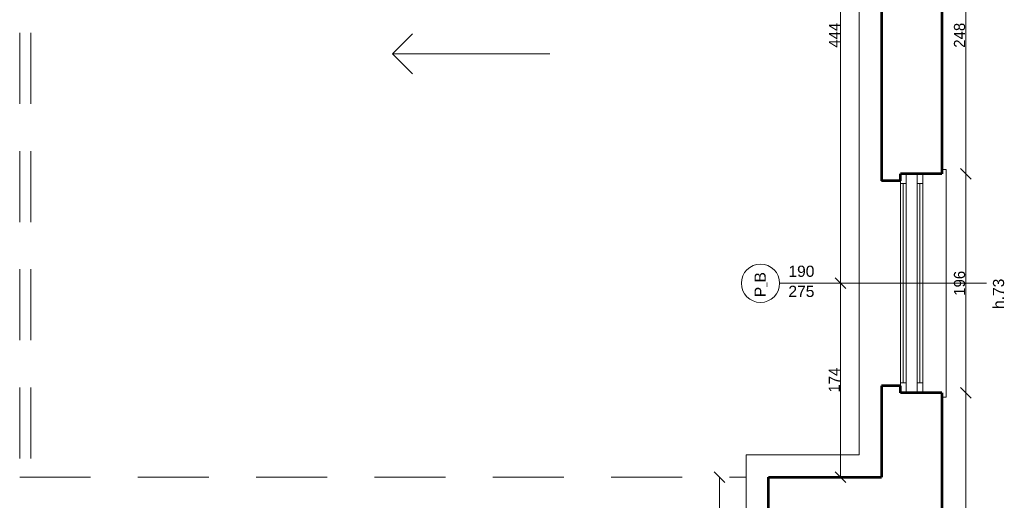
# Model space of a CAD drawing. Header units: inches. Extents: x -21887 to 84279, y -131485 to 67836.
# Tile 128 of 256: x 45531 to 54340, y 14748 to 19050. Entities that reach past the tile are written whole.
import ezdxf

# ---------------------------------------------------------------- set-up
doc = ezdxf.new("R2010")
doc.units = ezdxf.units.IN
doc.header["$MEASUREMENT"] = 0
doc.linetypes.add('Long Dashed', pattern=[1058.333302, 634.99999, -423.333311])
doc.layers.get('0').update_dxf_attribs({"lineweight": 13})
doc.layers.get('Defpoints').update_dxf_attribs({"lineweight": 13})
for name, color, linetype, lineweight in [('AI_MURY', 7, 'Continuous', 53), ('Dimensioning', 7, 'Continuous', 13), ('DRZWI', 7, 'Continuous', 13), ('PODCIAGI', 7, 'Continuous', 13)]:
    doc.layers.add(name, color=color, linetype=linetype, lineweight=lineweight)
doc.styles.add('GENERATED_STYLE_7', font='txt')
doc.styles.add('Style-Courier New', font='txt')
doc.dimstyles.new('Dimstyle_4', dxfattribs={"dimtxt": 100, "dimasz": 95, "dimexe": 0, "dimexo": 0, "dimgap": 0.09, "dimtad": 1, "dimdec": 0, "dimlfac": 0.1, "dimzin": 0, "dimdsep": 46, "dimlunit": 5, "dimtxsty": 'GENERATED_STYLE_7', "dimblk": 'ARROWHEAD_6', "dimcen": 0.09, "dimclrd": 161, "dimclre": 161, "dimclrt": 7, "dimadec": 0, "dimazin": 0, "dimtfac": 1, "dimtdec": 0, "dimtmove": 0, "dimatfit": 3, "dimfxl": 0, "dimtolj": 1, "dimtzin": 0, "dimarcsym": 0})

# ---------------------------------------------------------------- blocks, each defined once
blk = doc.blocks.new('ARROWHEAD_6')
at = {"color": 0, "linetype": 'Continuous'}
for p, q in [((0, 0), (-1, 0)), ((-0.5, -0.5), (0.5, 0.5))]:
    blk.add_line(p, q, dxfattribs=at)
blk = doc.blocks.new('*U397')
at = {"layer": 'Defpoints', "color": 0, "linetype": 'Continuous'}
for p in [(52873.8, 16691.9), (53064.9, 16691.9), (52230.5, 14955.7)]:
    blk.add_point(p, dxfattribs=at)
at = {"layer": 'Dimensioning', "color": 161, "linetype": 'Continuous', "lineweight": -2}
for p, q in [((52874, 16691.9), (52873.8, 16691.9)), ((52873.8, 15050.7), (52873.8, 16596.9)), ((52873.6, 14955.7), (52873.8, 14955.7))]:
    blk.add_line(p, q, dxfattribs=at)
at = {"layer": 'Dimensioning', "color": 161, "linetype": 'Continuous', "lineweight": -2, "xscale": 95, "yscale": 95, "zscale": 95}
for p, rotation in [((52873.8, 16691.9), 90), ((52873.8, 14955.7), 270)]:
    blk.add_blockref('ARROWHEAD_6', p, dxfattribs=dict(at, rotation=rotation))
at = {"layer": 'Dimensioning', "color": 7, "linetype": 'Continuous', "insert": (52819.3, 15823.8), "char_height": 100, "attachment_point": 5, "rotation": 90, "style": 'GENERATED_STYLE_7'}
blk.add_mtext('174', dxfattribs=at)
blk = doc.blocks.new('*D2492')
at = {"layer": 'Defpoints'}
for p in [(52873.8, 16691.9), (53064.9, 16691.9), (52873.8, 15823.8), (52230.5, 14955.7)]:
    blk.add_point(p, dxfattribs=at)
at = {"layer": 'Dimensioning', "color": 161, "linetype": 'Continuous'}
blk.add_blockref('*U397', (0, 0), dxfattribs=at)
blk = doc.blocks.new('*U398')
at = {"layer": 'Defpoints', "color": 0, "linetype": 'Continuous'}
for p in [(52873.8, 21130.7), (53040.5, 21130.7), (53064.9, 16691.9)]:
    blk.add_point(p, dxfattribs=at)
at = {"layer": 'Dimensioning', "color": 161, "linetype": 'Continuous', "lineweight": -2}
for p, q in [((52874, 21130.7), (52873.8, 21130.7)), ((52873.8, 16786.9), (52873.8, 21035.7)), ((52874, 16691.9), (52873.8, 16691.9))]:
    blk.add_line(p, q, dxfattribs=at)
at = {"layer": 'Dimensioning', "color": 161, "linetype": 'Continuous', "lineweight": -2, "xscale": 95, "yscale": 95, "zscale": 95}
for p, rotation in [((52873.8, 21130.7), 90), ((52873.8, 16691.9), 270)]:
    blk.add_blockref('ARROWHEAD_6', p, dxfattribs=dict(at, rotation=rotation))
at = {"layer": 'Dimensioning', "color": 7, "linetype": 'Continuous', "insert": (52820.1, 18911.3), "char_height": 100, "attachment_point": 5, "rotation": 90, "style": 'GENERATED_STYLE_7'}
blk.add_mtext('444', dxfattribs=at)
blk = doc.blocks.new('*D2493')
at = {"layer": 'Defpoints'}
for p in [(52873.8, 21130.7), (53040.5, 21130.7), (52873.8, 18911.3), (53064.9, 16691.9)]:
    blk.add_point(p, dxfattribs=at)
at = {"layer": 'Dimensioning', "color": 161, "linetype": 'Continuous'}
blk.add_blockref('*U398', (0, 0), dxfattribs=at)
blk = doc.blocks.new('*U413')
at = {"layer": 'Defpoints', "color": 0, "linetype": 'Continuous'}
for p in [(51792.6, 14955.7), (52230.5, 14955.7), (52230.5, 13320.7)]:
    blk.add_point(p, dxfattribs=at)
at = {"layer": 'Dimensioning', "color": 161, "linetype": 'Continuous', "lineweight": -2}
for p, q in [((51792.7, 14955.7), (51792.6, 14955.7)), ((51792.6, 13415.7), (51792.6, 14860.7)), ((51792.7, 13320.7), (51792.6, 13320.7))]:
    blk.add_line(p, q, dxfattribs=at)
at = {"layer": 'Dimensioning', "color": 161, "linetype": 'Continuous', "lineweight": -2, "xscale": 95, "yscale": 95, "zscale": 95}
for p, rotation in [((51792.6, 14955.7), 90), ((51792.6, 13320.7), 270)]:
    blk.add_blockref('ARROWHEAD_6', p, dxfattribs=dict(at, rotation=rotation))
at = {"layer": 'Dimensioning', "color": 7, "linetype": 'Continuous', "insert": (51736.3, 14138.2), "char_height": 100, "attachment_point": 5, "rotation": 90, "style": 'GENERATED_STYLE_7'}
blk.add_mtext('164', dxfattribs=at)
blk = doc.blocks.new('*D2511')
at = {"layer": 'Defpoints'}
for p in [(51792.6, 14955.7), (52230.5, 14955.7), (51792.6, 14138.2), (52230.5, 13320.7)]:
    blk.add_point(p, dxfattribs=at)
at = {"layer": 'Dimensioning', "color": 161, "linetype": 'Continuous'}
blk.add_blockref('*U413', (0, 0), dxfattribs=at)
blk = doc.blocks.new('*U821')
at = {"layer": 'Defpoints', "color": 0, "linetype": 'Continuous'}
for p in [(53780.5, 15710.7), (53996, 15710.7), (53900.5, 13300.7)]:
    blk.add_point(p, dxfattribs=at)
at = {"layer": 'Dimensioning', "color": 161, "linetype": 'Continuous', "lineweight": -2}
for p, q in [((53995.8, 15710.7), (53996, 15710.7)), ((53996, 13395.7), (53996, 15615.7)), ((53995.8, 13300.7), (53996, 13300.7))]:
    blk.add_line(p, q, dxfattribs=at)
at = {"layer": 'Dimensioning', "color": 161, "linetype": 'Continuous', "lineweight": -2, "xscale": 95, "yscale": 95, "zscale": 95}
for p, rotation in [((53996, 15710.7), 90), ((53996, 13300.7), 270)]:
    blk.add_blockref('ARROWHEAD_6', p, dxfattribs=dict(at, rotation=rotation))
at = {"layer": 'Dimensioning', "color": 7, "linetype": 'Continuous', "insert": (53940.9, 14505.7), "char_height": 100, "attachment_point": 5, "rotation": 90, "style": 'GENERATED_STYLE_7'}
blk.add_mtext('241', dxfattribs=at)
blk = doc.blocks.new('*D3050')
at = {"layer": 'Defpoints'}
for p in [(53780.5, 15710.7), (53996, 15710.7), (53996, 14505.7), (53900.5, 13300.7)]:
    blk.add_point(p, dxfattribs=at)
at = {"layer": 'Dimensioning', "color": 161, "linetype": 'Continuous'}
blk.add_blockref('*U821', (0, 0), dxfattribs=at)
blk = doc.blocks.new('*U822')
at = {"layer": 'Defpoints', "color": 0, "linetype": 'Continuous'}
for p in [(53780.5, 17670.7), (53996, 17670.7), (53780.5, 15710.7)]:
    blk.add_point(p, dxfattribs=at)
at = {"layer": 'Dimensioning', "color": 161, "linetype": 'Continuous', "lineweight": -2}
for p, q in [((53995.8, 17670.7), (53996, 17670.7)), ((53996, 15805.7), (53996, 17575.7)), ((53995.8, 15710.7), (53996, 15710.7))]:
    blk.add_line(p, q, dxfattribs=at)
at = {"layer": 'Dimensioning', "color": 161, "linetype": 'Continuous', "lineweight": -2, "xscale": 95, "yscale": 95, "zscale": 95}
for p, rotation in [((53996, 17670.7), 90), ((53996, 15710.7), 270)]:
    blk.add_blockref('ARROWHEAD_6', p, dxfattribs=dict(at, rotation=rotation))
at = {"layer": 'Dimensioning', "color": 7, "linetype": 'Continuous', "insert": (53939.7, 16690.7), "char_height": 100, "attachment_point": 5, "rotation": 90, "style": 'GENERATED_STYLE_7'}
blk.add_mtext('196', dxfattribs=at)
blk = doc.blocks.new('*D3051')
at = {"layer": 'Defpoints'}
for p in [(53780.5, 17670.7), (53996, 17670.7), (53996, 16690.7), (53780.5, 15710.7)]:
    blk.add_point(p, dxfattribs=at)
at = {"layer": 'Dimensioning', "color": 161, "linetype": 'Continuous'}
blk.add_blockref('*U822', (0, 0), dxfattribs=at)
blk = doc.blocks.new('*U823')
at = {"layer": 'Defpoints', "color": 0, "linetype": 'Continuous'}
for p in [(53780.5, 20150.7), (53996, 20150.7), (53780.5, 17670.7)]:
    blk.add_point(p, dxfattribs=at)
at = {"layer": 'Dimensioning', "color": 161, "linetype": 'Continuous', "lineweight": -2}
for p, q in [((53995.8, 20150.7), (53996, 20150.7)), ((53996, 17765.7), (53996, 20055.7)), ((53995.8, 17670.7), (53996, 17670.7))]:
    blk.add_line(p, q, dxfattribs=at)
at = {"layer": 'Dimensioning', "color": 161, "linetype": 'Continuous', "lineweight": -2, "xscale": 95, "yscale": 95, "zscale": 95}
for p, rotation in [((53996, 20150.7), 90), ((53996, 17670.7), 270)]:
    blk.add_blockref('ARROWHEAD_6', p, dxfattribs=dict(at, rotation=rotation))
at = {"layer": 'Dimensioning', "color": 7, "linetype": 'Continuous', "insert": (53939.7, 18910.7), "char_height": 100, "attachment_point": 5, "rotation": 90, "style": 'GENERATED_STYLE_7'}
blk.add_mtext('248', dxfattribs=at)
blk = doc.blocks.new('*D3052')
at = {"layer": 'Defpoints'}
for p in [(53780.5, 20150.7), (53996, 20150.7), (53996, 18910.7), (53780.5, 17670.7)]:
    blk.add_point(p, dxfattribs=at)
at = {"layer": 'Dimensioning', "color": 161, "linetype": 'Continuous'}
blk.add_blockref('*U823', (0, 0), dxfattribs=at)

msp = doc.modelspace()

# ---------------------------------------------------------------- linework, layer by layer
at = {"layer": 'AI_MURY', "color": 7, "linetype": 'Continuous'}
for p, q in [((53240.5, 20213.2), (53240.5, 17608.2)), ((53780.5, 20150.7), (53780.5, 17670.7)), ((53410.5, 17608.2), (53410.5, 17670.7)), ((53780.5, 17670.7), (53410.5, 17670.7)), ((53410.5, 17608.2), (53240.5, 17608.2)), ((53410.5, 15773.2), (53240.5, 15773.2)), ((53240.5, 15773.2), (53240.5, 14955.7)), ((53410.5, 15710.7), (53410.5, 15773.2)), ((53780.5, 15710.7), (53410.5, 15710.7)), ((53780.5, 15710.7), (53780.5, 13300.7)), ((52230.5, 13320.7), (52230.5, 14955.7)), ((52230.5, 14955.7), (53240.5, 14955.7))]:
    msp.add_line(p, q, dxfattribs=at)
at = {"layer": 'DRZWI', "color": 251, "linetype": 'Continuous'}
for p, q in [((53040.5, 32690.7), (53040.5, 15155.7)), ((53780.5, 17710.7), (53820.5, 17710.7)), ((53820.5, 15670.7), (53820.5, 17710.7)), ((53780.5, 15670.7), (53820.5, 15670.7)), ((52030.5, 15155.7), (52030.5, 13520.7)), ((53040.5, 15155.7), (52030.5, 15155.7))]:
    msp.add_line(p, q, dxfattribs=at)
at = {"layer": 'DRZWI', "color": 220, "linetype": 'Continuous'}
for p, q in [((53460.5, 17583.2), (53460.5, 17670.7)), ((53560.5, 17583.2), (53560.5, 17670.7)), ((53610.5, 17583.2), (53610.5, 17670.7)), ((53410.5, 17583.2), (53410.5, 17608.2)), ((53410.5, 15798.2), (53410.5, 17583.2)), ((53460.5, 17583.2), (53410.5, 17583.2)), ((53435.5, 15798.2), (53435.5, 17583.2)), ((53460.5, 15798.2), (53460.5, 17583.2)), ((53610.5, 17583.2), (53560.5, 17583.2)), ((53560.5, 15798.2), (53560.5, 17583.2)), ((53585.5, 15798.2), (53585.5, 17583.2)), ((53610.5, 15798.2), (53610.5, 17583.2)), ((52330.1, 16690.7), (54180.9, 16690.7)), ((53460.5, 15798.2), (53410.5, 15798.2)), ((53410.5, 15798.2), (53410.5, 15773.2)), ((53460.5, 15798.2), (53460.5, 15710.7)), ((53560.5, 15798.2), (53560.5, 15710.7)), ((53610.5, 15798.2), (53560.5, 15798.2)), ((53610.5, 15798.2), (53610.5, 15710.7))]:
    msp.add_line(p, q, dxfattribs=at)
msp.add_circle((52158.8, 16690.8), 171.3, dxfattribs=at)
at = {"layer": 'PODCIAGI', "color": 251, "linetype": 'Long Dashed'}
for p, q in [((45530.5, 32690.7), (45530.5, 14955.7)), ((45630.5, 32690.7), (45630.5, 14955.7)), ((45530.5, 14955.7), (52030.5, 14955.7))]:
    msp.add_line(p, q, dxfattribs=at)
at = {"layer": 'PODCIAGI', "color": 251, "linetype": 'Continuous'}
for p, q in [((48865.5, 18744.8), (49044.8, 18924.1)), ((50273.1, 18744.8), (48865.5, 18744.8)), ((48865.5, 18744.8), (49044.8, 18565.5))]:
    msp.add_line(p, q, dxfattribs=at)

# ---------------------------------------------------------------- texts
at = {"layer": 'DRZWI', "color": 220, "insert": (52408, 16848.3), "char_height": 100, "width": 355.178, "attachment_point": 1, "line_spacing_factor": 1.079165, "style": 'GENERATED_STYLE_7'}
msp.add_mtext('\\fArial|b0|i0|c238|p39;190\\P275', dxfattribs=at)
at = {"layer": 'DRZWI', "color": 220, "char_height": 100, "attachment_point": 1, "rotation": 90, "style": 'GENERATED_STYLE_7'}
for s, insert, width in [('\\fArial|b0|i0|c238|p39;P\\H50.000000;_\\H100.000000;B', (52105.3, 16565.9), 460.117), ('\\fArial|b0|i0|c238|p39;h.73', (54238.2, 16460.3), 460.863)]:
    msp.add_mtext(s, dxfattribs=dict(at, insert=insert, width=width))

# ---------------------------------------------------------------- dimensions: what is measured, and where the dimension line sits
at = {"layer": 'Dimensioning', "color": 161, "linetype": 'Continuous'}
for base, p1, p2, picture, middle in [((52873.8, 21130.7), (53064.9, 16691.9), (53040.5, 21130.7), '*D2493', (52873.8, 18911.3)), ((53996, 20150.7), (53780.5, 17670.7), (53780.5, 20150.7), '*D3052', (53996, 18910.7)), ((53996, 17670.7), (53780.5, 15710.7), (53780.5, 17670.7), '*D3051', (53996, 16690.7)), ((52873.8, 16691.9), (52230.5, 14955.7), (53064.9, 16691.9), '*D2492', (52873.8, 15823.8)), ((53996, 15710.7), (53900.5, 13300.7), (53780.5, 15710.7), '*D3050', (53996, 14505.7)), ((51792.5534062, 14955.7131048), (52230.5180538, 13320.7131048), (52230.5180538, 14955.7131048), '*D2511', (51792.5534062, 14138.2131048))]:
    dim = msp.add_linear_dim(base=base, p1=p1, p2=p2, angle=90, dimstyle='Dimstyle_4', override={"dimtxsty": 'Style-Courier New', "dimclrd": 0, "dimclre": 161, "dimlwe": 0}, dxfattribs=at)
    dim.commit()
    dim.dimension.update_dxf_attribs({"geometry": picture, "text_midpoint": middle, "dimtype": 128})

doc.saveas('drawing.dxf')
